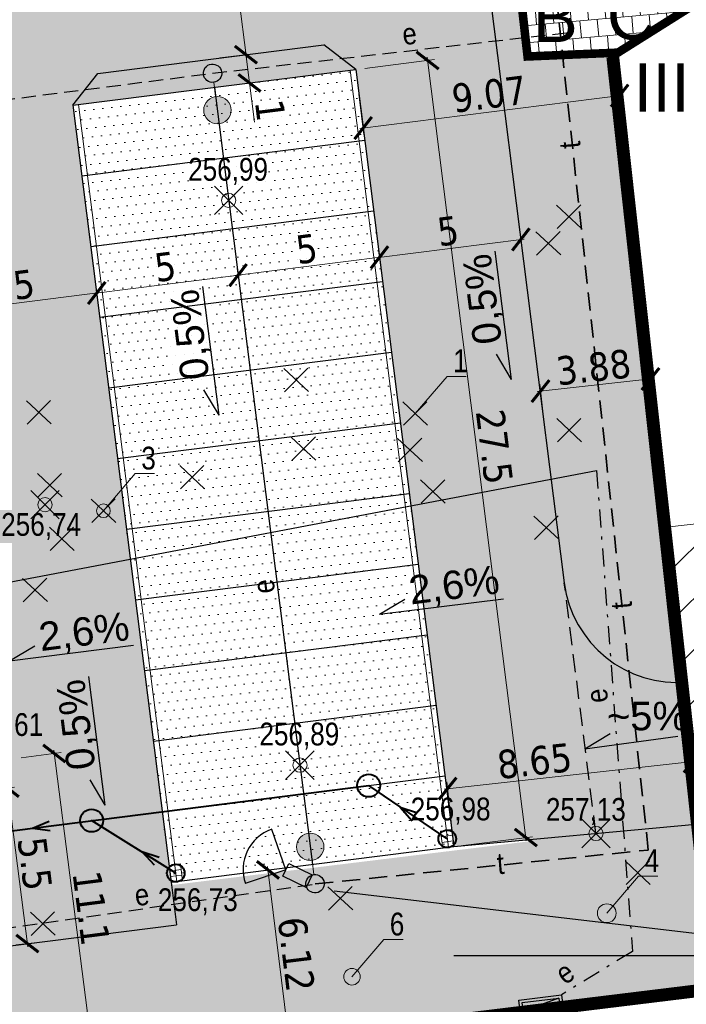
# Model space of a CAD drawing. Header units: metres. Extents: x 6555752 to 6555958, y 5574101 to 5574206.
# Tile 4 of 7: x 6555805 to 6555828, y 5574130 to 5574164. Entities that reach past the tile are written whole.
import ezdxf
from ezdxf import colors
from ezdxf.entities.mleader import LeaderData, LeaderLine
from ezdxf.enums import TextEntityAlignment as Align
from ezdxf.math import Vec2, Vec3

# ---------------------------------------------------------------- set-up
doc = ezdxf.new("R2010")
doc.units = ezdxf.units.M
doc.header["$PDMODE"] = 35
doc.header["$PDSIZE"] = 0.5
for name, pattern in [('DASHDOT', [25.4, 12.7, -6.35, 0, -6.35]), ('Dashed', [0.75, 0.5, -0.25]), ('HIDDEN', [9.525, 6.35, -3.175])]:
    doc.linetypes.add(name, pattern=pattern)
for name, color, linetype, lineweight in [('!EE_KABEL_OSW', 1, 'Continuous', 30), ('__drzewa inw', 92, 'Continuous', 15), ('__kd', 94, 'Continuous', 40), ('__krawężniki', 152, 'Continuous', 30), ('__likwidacje', 1, 'Continuous', 30), ('__opisy', 7, 'Continuous', 0), ('__rzędne', 4, 'Continuous', 15), ('__spadki', 7, 'Continuous', 30), ('__szraf kostka', 251, 'Continuous', 20), ('__szraf zieleń', 3, 'Continuous', 20), ('__tt', 30, 'Continuous', 30), ('__wpusty', 5, 'Continuous', 5), ('__wymiary', 7, 'Continuous', 5), ('__ściek', 5, 'Continuous', 5), ('I-ee-sieci', 1, 'Dashed', 30), ('I-ee-tekst', 7, 'Continuous', 13), ('I-ee-teletechnika', 30, 'Continuous', 35), ('IE_ATRYBUTY_ BLOCK_1', 7, 'Continuous', 25), ('IE_ATRYBUTY_ BLOCK_2', 7, 'Continuous', 25), ('IE_rozdzielnice', 1, 'Continuous', 25)]:
    doc.layers.add(name, color=color, linetype=linetype, lineweight=lineweight)
for name, color, linetype in [('__miejsca postojowe', 7, 'Continuous'), ('I-ee-likwidacja', 7, 'XLINE'), ('przewód kanalizacyjny-Atr1', 7, 'Continuous')]:
    doc.layers.add(name, color=color, linetype=linetype)
doc.layers.add('__zakres inw.', color=7, linetype='Continuous', lineweight=0, true_color=0xf62c8b)
doc.styles.add('arial narrow', font='ARIALN.TTF', dxfattribs={"height": 0.8})
doc.styles.add('maciek', font='tahoma.ttf', dxfattribs={"height": 1})
doc.styles.add('ROMANS', font='arial.ttf', dxfattribs={"width": 0.8, "height": 15})
doc.styles.get("Standard").update_dxf_attribs({"font": 'arial.ttf'})
doc.styles.add('SUPX', font='txt', dxfattribs={"width": 0.9, "height": 0.75})
doc.linetypes.add('XLINE', pattern='A,4,["X",Standard,S=3,R=0,X=-3,Y=-1.5],-2', length=6)
doc.dimstyles.new('maciek', dxfattribs={"dimtxt": 1, "dimasz": 0.7, "dimexe": 0.24, "dimexo": 0.32, "dimgap": 0.1, "dimtad": 1, "dimrnd": 0.01, "dimdsep": 46, "dimtxsty": 'maciek', "dimblk": 'ARCHTICK', "dimcen": 0.2, "dimdle": 0.12, "dimclrd": 256, "dimclre": 256, "dimclrt": 256, "dimadec": 0, "dimazin": 2, "dimtfac": 1, "dimtofl": 0, "dimtmove": 0, "dimatfit": 3, "dimldrblk": 'ARCHTICK', "dimfxl": 1, "dimtolj": 1, "dimtzin": 0, "dimlwd": -1, "dimlwe": -1, "dimarcsym": 0})

# ---------------------------------------------------------------- blocks, each defined once
blk = doc.blocks.new('*U468')
at = {"linetype": 'Continuous', "lineweight": 15}
h = blk.add_hatch(color=0, dxfattribs=at)
h.dxf.hatch_style = 1
edge = h.paths.add_edge_path()
edge.add_arc((1307, 0), 481, 0, 360)
at = {"color": 0, "linetype": 'Continuous', "lineweight": 15}
blk.add_line((826, 0), (322, 0), dxfattribs=at)
blk.add_circle((1307, 0), 481, dxfattribs=at)
at = {"color": 0, "linetype": 'Continuous', "lineweight": 25}
blk.add_ellipse((0, 0), major_axis=(322, 1), ratio=1, start_param=3.141543, end_param=9.424728, dxfattribs=at)
blk = doc.blocks.new('wpust')
at = {"layer": '__wpusty'}
for p, q in [((6549616.479, 5571710.122), (6549616.116, 5571709.953)), ((6549616.564, 5571709.941), (6549616.201, 5571709.772))]:
    blk.add_line(p, q, dxfattribs=at)
blk.add_lwpolyline([(6549616.286, 5571709.59), (6549616.032, 5571710.134), (6549616.394, 5571710.303), (6549616.648, 5571709.76)], close=True, dxfattribs=at)
blk = doc.blocks.new('_ArchTick')
at = {"color": 0, "linetype": 'ByBlock', "const_width": 0.15}
blk.add_lwpolyline([(-0.5, -0.5), (0.5, 0.5)], dxfattribs=at)
blk = doc.blocks.new('*D633')
at = {"layer": '__wymiary'}
for p, q in [((6555810.996, 5574167.768), (6555812.151, 5574167.914)), ((6555812.555, 5574162.805), (6555811.897, 5574168.003)), ((6555811.623, 5574162.808), (6555812.778, 5574162.954))]:
    blk.add_line(p, q, dxfattribs=at)
at = {"layer": 'Defpoints', "color": 0}
for p in [(6555811.913, 5574167.884), (6555810.678, 5574167.728), (6555811.305, 5574162.768)]:
    blk.add_point(p, dxfattribs=at)
at = {"layer": '__wymiary', "linetype": 'ByBlock', "xscale": 0.7, "yscale": 0.7, "zscale": 0.7}
for p, rotation in [((6555811.913, 5574167.884), 97.20308113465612), ((6555812.539, 5574162.924), 277.2030811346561)]:
    blk.add_blockref('_ArchTick', p, dxfattribs=dict(at, rotation=rotation))
at = {"layer": '__wymiary', "insert": (6555812.832, 5574165.48), "char_height": 1, "attachment_point": 5, "rotation": 277.2031, "style": 'maciek'}
blk.add_mtext('\\A1;5', dxfattribs=at)
blk = doc.blocks.new('*D634')
at = {"layer": '__wymiary'}
for p, q in [((6555822.019, 5574157.751), (6555822.215, 5574156.198)), ((6555817.058, 5574157.124), (6555817.255, 5574155.571)), ((6555817.106, 5574155.794), (6555822.304, 5574156.451))]:
    blk.add_line(p, q, dxfattribs=at)
at = {"layer": 'Defpoints', "color": 0}
for p in [(6555821.979, 5574158.069), (6555817.018, 5574157.442), (6555822.185, 5574156.436)]:
    blk.add_point(p, dxfattribs=at)
at = {"layer": '__wymiary', "linetype": 'ByBlock', "xscale": 0.7, "yscale": 0.7, "zscale": 0.7}
for p, rotation in [((6555822.185, 5574156.436), 7.203080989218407), ((6555817.225, 5574155.809), 187.2030809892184)]:
    blk.add_blockref('_ArchTick', p, dxfattribs=dict(at, rotation=rotation))
at = {"layer": '__wymiary', "insert": (6555819.628, 5574156.728), "char_height": 1, "attachment_point": 5, "rotation": 7.2031, "style": 'maciek'}
blk.add_mtext('\\A1;5', dxfattribs=at)
blk = doc.blocks.new('*D635')
at = {"layer": '__wymiary'}
for p, q in [((6555807.371, 5574154.025), (6555807.274, 5574154.793)), ((6555802.224, 5574153.913), (6555807.423, 5574154.57)), ((6555802.41, 5574153.398), (6555802.313, 5574154.166))]:
    blk.add_line(p, q, dxfattribs=at)
at = {"layer": 'Defpoints', "color": 0}
for p in [(6555807.304, 5574154.555), (6555807.411, 5574153.708), (6555802.45, 5574153.081)]:
    blk.add_point(p, dxfattribs=at)
at = {"layer": '__wymiary', "linetype": 'ByBlock', "xscale": 0.7, "yscale": 0.7, "zscale": 0.7}
for p, rotation in [((6555807.304, 5574154.555), 7.203081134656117), ((6555802.343, 5574153.928), 187.2030811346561)]:
    blk.add_blockref('_ArchTick', p, dxfattribs=dict(at, rotation=rotation))
at = {"layer": '__wymiary', "insert": (6555804.747, 5574154.847), "char_height": 1, "attachment_point": 5, "rotation": 7.2031, "style": 'maciek'}
blk.add_mtext('\\A1;5', dxfattribs=at)
blk = doc.blocks.new('*D637')
at = {"layer": '__wymiary'}
for p, q in [((6555803.782, 5574137.122), (6555804.418, 5574137.202)), ((6555804.165, 5574137.291), (6555804.885, 5574131.597)), ((6555804.471, 5574131.665), (6555805.108, 5574131.746))]:
    blk.add_line(p, q, dxfattribs=at)
at = {"layer": 'Defpoints', "color": 0}
for p in [(6555803.464, 5574137.082), (6555804.154, 5574131.625), (6555804.87, 5574131.716)]:
    blk.add_point(p, dxfattribs=at)
at = {"layer": '__wymiary', "linetype": 'ByBlock', "xscale": 0.7, "yscale": 0.7, "zscale": 0.7}
for p, rotation in [((6555804.18, 5574137.172), 97.2030811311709), ((6555804.87, 5574131.716), 277.2030811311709)]:
    blk.add_blockref('_ArchTick', p, dxfattribs=dict(at, rotation=rotation))
at = {"layer": '__wymiary', "insert": (6555805.131, 5574134.52), "char_height": 1, "attachment_point": 5, "rotation": 277.2031, "style": 'maciek'}
blk.add_mtext('\\A1;5.5', dxfattribs=at)
blk = doc.blocks.new('*D639')
at = {"layer": '__wymiary'}
for p, q in [((6555816.709, 5574162.443), (6555819.15, 5574162.751)), ((6555818.897, 5574162.84), (6555822.375, 5574135.319)), ((6555820.157, 5574135.16), (6555822.598, 5574135.468))]:
    blk.add_line(p, q, dxfattribs=at)
at = {"layer": 'Defpoints', "color": 0}
for p in [(6555816.391, 5574162.402), (6555822.36, 5574135.438), (6555819.839, 5574135.119)]:
    blk.add_point(p, dxfattribs=at)
at = {"layer": '__wymiary', "linetype": 'ByBlock', "xscale": 0.7, "yscale": 0.7, "zscale": 0.7}
for p, rotation in [((6555818.912, 5574162.721), 97.20308122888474), ((6555822.36, 5574135.438), 277.2030812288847)]:
    blk.add_blockref('_ArchTick', p, dxfattribs=dict(at, rotation=rotation))
at = {"layer": '__wymiary', "insert": (6555821.252, 5574149.157), "char_height": 1, "attachment_point": 5, "rotation": 277.2031, "style": 'maciek'}
blk.add_mtext('\\A1;27.5', dxfattribs=at)
blk = doc.blocks.new('*D643')
at = {"layer": '__wymiary'}
for p, q in [((6555807.185, 5574154.54), (6555812.383, 5574155.197)), ((6555812.331, 5574154.652), (6555812.234, 5574155.42)), ((6555807.371, 5574154.025), (6555807.274, 5574154.793))]:
    blk.add_line(p, q, dxfattribs=at)
at = {"layer": 'Defpoints', "color": 0}
for p in [(6555812.264, 5574155.182), (6555812.371, 5574154.335), (6555807.411, 5574153.708)]:
    blk.add_point(p, dxfattribs=at)
at = {"layer": '__wymiary', "linetype": 'ByBlock', "xscale": 0.7, "yscale": 0.7, "zscale": 0.7}
for p, rotation in [((6555812.264, 5574155.182), 7.203080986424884), ((6555807.304, 5574154.555), 187.2030809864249)]:
    blk.add_blockref('_ArchTick', p, dxfattribs=dict(at, rotation=rotation))
at = {"layer": '__wymiary', "insert": (6555809.707, 5574155.474), "char_height": 1, "attachment_point": 5, "rotation": 7.2031, "style": 'maciek'}
blk.add_mtext('\\A1;5', dxfattribs=at)
blk = doc.blocks.new('*D644')
at = {"layer": '__wymiary'}
for p, q in [((6555812.145, 5574155.167), (6555817.344, 5574155.824)), ((6555817.292, 5574155.279), (6555817.195, 5574156.047)), ((6555812.331, 5574154.652), (6555812.234, 5574155.42))]:
    blk.add_line(p, q, dxfattribs=at)
at = {"layer": 'Defpoints', "color": 0}
for p in [(6555817.225, 5574155.809), (6555817.332, 5574154.962), (6555812.371, 5574154.335)]:
    blk.add_point(p, dxfattribs=at)
at = {"layer": '__wymiary', "linetype": 'ByBlock', "xscale": 0.7, "yscale": 0.7, "zscale": 0.7}
for p, rotation in [((6555817.225, 5574155.809), 7.203081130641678), ((6555812.264, 5574155.182), 187.2030811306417)]:
    blk.add_blockref('_ArchTick', p, dxfattribs=dict(at, rotation=rotation))
at = {"layer": '__wymiary', "insert": (6555814.668, 5574156.101), "char_height": 1, "attachment_point": 5, "rotation": 7.2031, "style": 'maciek'}
blk.add_mtext('\\A1;5', dxfattribs=at)
blk = doc.blocks.new('*D645')
at = {"layer": '__wymiary'}
for p, q in [((6555812.524, 5574163.043), (6555812.665, 5574161.931)), ((6555811.623, 5574162.808), (6555812.778, 5574162.954)), ((6555811.748, 5574161.816), (6555812.903, 5574161.962)), ((6555812.665, 5574161.931), (6555812.839, 5574160.555))]:
    blk.add_line(p, q, dxfattribs=at)
at = {"layer": 'Defpoints', "color": 0}
for p in [(6555811.305, 5574162.768), (6555811.431, 5574161.775), (6555812.665, 5574161.931)]:
    blk.add_point(p, dxfattribs=at)
at = {"layer": '__wymiary', "linetype": 'ByBlock', "xscale": 0.7, "yscale": 0.7, "zscale": 0.7}
for p, rotation in [((6555812.539, 5574162.924), 97.20308114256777), ((6555812.665, 5574161.931), 277.2030811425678)]:
    blk.add_blockref('_ArchTick', p, dxfattribs=dict(at, rotation=rotation))
at = {"layer": '__wymiary', "insert": (6555813.393, 5574160.971), "char_height": 1, "attachment_point": 5, "rotation": 277.2031, "style": 'maciek'}
blk.add_mtext('\\A1;1', dxfattribs=at)
blk = doc.blocks.new('*D646')
at = {"layer": '__wymiary'}
for p, q in [((6555826.822, 5574150.725), (6555826.706, 5574151.776)), ((6555822.757, 5574151.099), (6555826.852, 5574151.55)), ((6555822.966, 5574150.3), (6555822.85, 5574151.35))]:
    blk.add_line(p, q, dxfattribs=at)
at = {"layer": 'Defpoints', "color": 0}
for p in [(6555826.733, 5574151.537), (6555826.857, 5574150.407), (6555823.001, 5574149.982)]:
    blk.add_point(p, dxfattribs=at)
at = {"layer": '__wymiary', "linetype": 'ByBlock', "xscale": 0.7, "yscale": 0.7, "zscale": 0.7}
for p, rotation in [((6555826.733, 5574151.537), 6.293087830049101), ((6555822.876, 5574151.112), 186.2930878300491)]:
    blk.add_blockref('_ArchTick', p, dxfattribs=dict(at, rotation=rotation))
at = {"layer": '__wymiary', "insert": (6555824.736, 5574151.943), "char_height": 1, "attachment_point": 5, "rotation": 6.2931, "style": 'maciek'}
blk.add_mtext('\\A1;3.88', dxfattribs=at)
blk = doc.blocks.new('*D647')
at = {"layer": '__wymiary'}
for p, q in [((6555814.561, 5574134.454), (6555813.074, 5574134.272)), ((6555813.298, 5574134.42), (6555814.07, 5574128.11)), ((6555815.305, 5574128.382), (6555813.818, 5574128.2))]:
    blk.add_line(p, q, dxfattribs=at)
at = {"layer": 'Defpoints', "color": 0}
for p in [(6555814.879, 5574134.493), (6555814.056, 5574128.229), (6555815.622, 5574128.421)]:
    blk.add_point(p, dxfattribs=at)
at = {"layer": '__wymiary', "linetype": 'ByBlock', "xscale": 0.7, "yscale": 0.7, "zscale": 0.7}
for p, rotation in [((6555813.312, 5574134.301), 96.98105740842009), ((6555814.056, 5574128.229), 276.9810574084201)]:
    blk.add_blockref('_ArchTick', p, dxfattribs=dict(at, rotation=rotation))
at = {"layer": '__wymiary', "insert": (6555814.3, 5574131.34), "char_height": 1, "attachment_point": 5, "rotation": 276.9811, "style": 'maciek'}
blk.add_mtext('\\A1;6.12', dxfattribs=at)
blk = doc.blocks.new('*U695')
h = blk.add_hatch(color=256)
h.paths.add_polyline_path([(300, 100), (0, 100), (0, 0), (300, 0)])
h.paths.add_polyline_path([(20, 80), (280, 80), (280, 20), (20, 20)], flags=16)
blk.add_hatch(color=256).paths.add_polyline_path([(20, 20), (280, 80), (20, 80)])
blk.add_line((280, 80), (20, 20))
for points in [[(0, 100), (300, 100), (300, 0), (0, 0)], [(20, 80), (280, 80), (280, 20), (20, 20)]]:
    blk.add_lwpolyline(points, close=True)
at = {"layer": 'IE_ATRYBUTY_ BLOCK_1', "style": 'ROMANS', "width": 0.7, "flags": 8}
blk.add_attdef('TYP', text='', height=200, dxfattribs=at).set_placement((150, -123.5), align=Align.MIDDLE_CENTER)
at = {"layer": 'IE_ATRYBUTY_ BLOCK_2', "style": 'ROMANS', "width": 0.6, "flags": 8}
for tag, p in [('OPIS1', (150, -326.5)), ('OPIS2', (150, -526.5))]:
    blk.add_attdef(tag, text='', height=150, dxfattribs=at).set_placement(p, align=Align.MIDDLE_CENTER)
blk = doc.blocks.new('kamera')
at = {"layer": '__tt'}
for q in [(1654.016, 1252.961), (1654.016, 1250.84)]:
    blk.add_line((1655.077, 1251.901), q, dxfattribs=at)
blk.add_lwpolyline([(1655.077, 1252.147), (1655.988, 1252.147), (1655.988, 1251.654), (1655.077, 1251.654)], close=True, dxfattribs=at)
blk.add_arc((1655.077, 1251.901), 1.5, 135, 225, dxfattribs=at)
blk = doc.blocks.new('*D698')
at = {"layer": '__wymiary'}
for p, q in [((6555805.799, 5574138.507), (6555807.234, 5574127.259)), ((6555804.648, 5574138.24), (6555806.052, 5574138.419)), ((6555806.053, 5574127.229), (6555807.457, 5574127.409))]:
    blk.add_line(p, q, dxfattribs=at)
at = {"layer": 'Defpoints', "color": 0}
for p in [(6555804.331, 5574138.199), (6555805.736, 5574127.189), (6555807.219, 5574127.378)]:
    blk.add_point(p, dxfattribs=at)
at = {"layer": '__wymiary', "linetype": 'ByBlock', "xscale": 0.7, "yscale": 0.7, "zscale": 0.7}
for p, rotation in [((6555805.814, 5574138.388), 97.27006864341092), ((6555807.219, 5574127.378), 277.2700686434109)]:
    blk.add_blockref('_ArchTick', p, dxfattribs=dict(at, rotation=rotation))
at = {"layer": '__wymiary', "insert": (6555807.113, 5574132.959), "char_height": 1, "attachment_point": 5, "rotation": 277.2701, "style": 'maciek'}
blk.add_mtext('\\A1;11.1', dxfattribs=at)
blk = doc.blocks.new('*D699')
at = {"layer": '__wymiary'}
for p, q in [((6555825.5, 5574162.673), (6555825.68, 5574161.247)), ((6555816.501, 5574161.535), (6555816.681, 5574160.109)), ((6555825.769, 5574161.5), (6555816.532, 5574160.332))]:
    blk.add_line(p, q, dxfattribs=at)
at = {"layer": 'Defpoints', "color": 0}
for p in [(6555825.46, 5574162.99), (6555816.461, 5574161.853), (6555816.651, 5574160.347)]:
    blk.add_point(p, dxfattribs=at)
at = {"layer": '__wymiary', "linetype": 'ByBlock', "xscale": 0.7, "yscale": 0.7, "zscale": 0.7}
for p, rotation in [((6555825.65, 5574161.485), 7.203080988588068), ((6555816.651, 5574160.347), 187.2030809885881)]:
    blk.add_blockref('_ArchTick', p, dxfattribs=dict(at, rotation=rotation))
at = {"layer": '__wymiary', "insert": (6555821.073, 5574161.532), "char_height": 1, "attachment_point": 5, "rotation": 7.2031, "style": 'maciek'}
blk.add_mtext('\\A1;9.07', dxfattribs=at)
blk = doc.blocks.new('*D700')
at = {"layer": '__wymiary'}
for p, q in [((6555828.401, 5574136.388), (6555828.185, 5574138.344)), ((6555819.495, 5574137.141), (6555828.331, 5574138.118)), ((6555819.804, 5574135.438), (6555819.588, 5574137.393))]:
    blk.add_line(p, q, dxfattribs=at)
at = {"layer": 'Defpoints', "color": 0}
for p in [(6555828.212, 5574138.105), (6555828.437, 5574136.07), (6555819.839, 5574135.119)]:
    blk.add_point(p, dxfattribs=at)
at = {"layer": '__wymiary', "linetype": 'ByBlock', "xscale": 0.7, "yscale": 0.7, "zscale": 0.7}
for p, rotation in [((6555828.212, 5574138.105), 6.309625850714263), ((6555819.614, 5574137.155), 186.3096258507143)]:
    blk.add_blockref('_ArchTick', p, dxfattribs=dict(at, rotation=rotation))
at = {"layer": '__wymiary', "insert": (6555822.665, 5574138.119), "char_height": 1, "attachment_point": 5, "rotation": 6.3096, "style": 'maciek'}
blk.add_mtext('\\A1;8.65', dxfattribs=at)

msp = doc.modelspace()

# ---------------------------------------------------------------- hatches: boundary and pattern name
at = {"layer": '__opisy', "transparency": 33554687}
h = msp.add_hatch(dxfattribs=at)
h.set_pattern_fill('ANSI31', color=256, scale=0.4)
h.set_pattern_definition([(45, (6554279.3074, 5572927.1525), (-0.8980256, 0.8980256), [])])
h.paths.add_polyline_path([(6555827.301, 5574146.339), (6555831.744, 5574146.834), (6555836.413, 5574106.975), (6555839.94, 5574104.9), (6555829.768, 5574103.437), (6555831.672, 5574106.152)])
at = {"layer": '__szraf kostka', "lineweight": 20, "transparency": 33554687}
h = msp.add_hatch(dxfattribs=at)
h.set_pattern_fill('AR-B88', color=256, scale=0.003, angle=5)
h.set_pattern_definition([(5, (0, 0), (-0.05313014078, 0.607280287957), []), (95, (0, 0), (-0.356770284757, 0.580715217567), [0.6096, -0.6096])])
h.paths.add_polyline_path([(6555825.47, 5574162.99), (6555832.585, 5574167.4), (6555831.831, 5574175.418), (6555821.097, 5574174.657), (6555821.66, 5574169.62), (6555822.42, 5574162.86)])
at = {"layer": '__szraf kostka'}
h = msp.add_hatch(dxfattribs=at)
h.set_pattern_fill('DOTS', color=256, scale=0.2, angle=5)
h.paths.add_polyline_path([(6555808.978, 5574141.306), (6555808.665, 5574143.787), (6555808.351, 5574146.267), (6555808.038, 5574148.747), (6555807.724, 5574151.227), (6555807.411, 5574153.708), (6555807.097, 5574156.188), (6555806.784, 5574158.668), (6555806.47, 5574161.149), (6555807.337, 5574162.266), (6555815.274, 5574163.269), (6555816.391, 5574162.402), (6555816.705, 5574159.922), (6555817.018, 5574157.442), (6555817.332, 5574154.962), (6555817.645, 5574152.481), (6555817.959, 5574150.001), (6555818.272, 5574147.521), (6555818.586, 5574145.041), (6555818.899, 5574142.56), (6555819.213, 5574140.08), (6555819.526, 5574137.6), (6555819.839, 5574135.119), (6555828.454, 5574135.914), (6555827.904, 5574140.887, -0.39413), (6555823.709, 5574144.379), (6555820.6, 5574168.982), (6555785.876, 5574164.593), (6555790.264, 5574129.87), (6555810.106, 5574132.377), (6555809.918, 5574133.866), (6555809.605, 5574136.346), (6555809.291, 5574138.826)])
h.paths.add_polyline_path([(6555792.455, 5574160.385), (6555800.392, 5574161.388), (6555801.51, 5574160.522), (6555801.823, 5574158.041), (6555802.137, 5574155.561), (6555802.45, 5574153.081), (6555802.764, 5574150.601), (6555803.077, 5574148.12), (6555803.391, 5574145.64), (6555803.704, 5574143.16), (6555804.017, 5574140.679), (6555804.331, 5574138.199), (6555803.464, 5574137.082), (6555795.527, 5574136.079), (6555794.41, 5574136.945), (6555794.096, 5574139.426), (6555793.783, 5574141.906), (6555793.469, 5574144.386), (6555793.156, 5574146.866), (6555792.843, 5574149.347), (6555792.529, 5574151.827), (6555792.216, 5574154.307), (6555791.902, 5574156.787), (6555791.589, 5574159.268)], flags=16)
at = {"layer": '__szraf kostka', "lineweight": 20, "true_color": 0xff8080}
h = msp.add_hatch(dxfattribs=at)
h.set_pattern_fill('DOTS', color=11, scale=0.2, angle=6.324)
h.set_pattern_definition([(6.32402, (6555966.9582, 5574206.81475), (0.12281104, 0.33305444), [0, -0.3175])])
h.paths.add_polyline_path([(6555809.918, 5574133.866), (6555819.839, 5574135.119), (6555816.391, 5574162.402), (6555806.47, 5574161.149)])
at = {"layer": '__szraf zieleń'}
h = msp.add_hatch(dxfattribs=at)
h.set_pattern_fill('DOTS', color=256, scale=0.2, angle=5)
h.paths.add_polyline_path([(6555802.724, 5574126.84), (6555809.82, 5574127.71), (6555829.1, 5574130.07), (6555828.454, 5574135.914), (6555822.478, 5574135.363), (6555822.485, 5574135.305), (6555809.931, 5574133.768), (6555810.106, 5574132.377), (6555790.264, 5574129.87), (6555785.876, 5574164.593), (6555820.6, 5574168.982), (6555823.709, 5574144.379, 0.39413), (6555827.904, 5574140.887), (6555825.46, 5574162.99), (6555822.42, 5574162.86), (6555821.66, 5574169.62), (6555784.63, 5574164.94), (6555787.18, 5574145.14), (6555787.34, 5574145.17), (6555789.92, 5574125.27), (6555789.444, 5574129.242), (6555790.259, 5574129.339), (6555790.637, 5574126.182), (6555795.482, 5574126.762), (6555795.104, 5574129.919), (6555795.799, 5574130.003), (6555796.177, 5574126.845), (6555801.817, 5574127.52), (6555801.439, 5574130.678), (6555802.253, 5574130.775)])
h = msp.add_hatch(dxfattribs=at)
h.set_pattern_fill('DOTS', color=256, scale=0.2, angle=5)
h.paths.add_polyline_path([(6555794.41, 5574136.945), (6555795.527, 5574136.079), (6555803.464, 5574137.082), (6555804.331, 5574138.199), (6555799.37, 5574137.572), (6555794.41, 5574136.945)])
h.paths.add_polyline_path([(6555796.549, 5574159.895), (6555801.51, 5574160.522), (6555800.392, 5574161.388), (6555792.455, 5574160.385), (6555791.589, 5574159.268)])
h.paths.add_polyline_path([(6555811.431, 5574161.775), (6555816.391, 5574162.402), (6555815.274, 5574163.269), (6555807.337, 5574162.266), (6555806.47, 5574161.149)])

# ---------------------------------------------------------------- linework, layer by layer
at = {"layer": '__drzewa inw'}
for points, elevation in [([(6555818.479, 5574150.324), (6555819.594, 5574151.627), (6555820.271, 5574151.627)], 257.441), ([(6555807.54, 5574146.91), (6555808.655, 5574148.213), (6555809.332, 5574148.213)], 257.392), ([(6555825.2, 5574132.78), (6555826.315, 5574134.083), (6555826.992, 5574134.083)], 257.046), ([(6555816.26, 5574130.55), (6555817.375, 5574131.853), (6555818.052, 5574131.853)], 256.98)]:
    msp.add_lwpolyline(points, dxfattribs=dict(at, elevation=elevation))
for centre, radius in [((6555807.54, 5574146.91, 257.392), 0.24), ((6555825.2, 5574132.78, 257.046), 0.33), ((6555816.26, 5574130.55, 256.98), 0.29)]:
    msp.add_circle(centre, radius, dxfattribs=at)
at = {"layer": '__kd'}
for p, q in [((6555799.684, 5574135.092), (6555816.847, 5574137.261)), ((6555819.603, 5574135.392), (6555816.847, 5574137.261)), ((6555817.954, 5574136.509), (6555818.371, 5574136.028)), ((6555817.954, 5574136.509), (6555818.555, 5574136.3)), ((6555805.045, 5574135.77), (6555805.635, 5574136.01)), ((6555805.045, 5574135.77), (6555805.676, 5574135.684)), ((6555810.079, 5574134.188), (6555807.125, 5574136.032)), ((6555808.887, 5574134.943), (6555809.319, 5574134.476)), ((6555808.887, 5574134.943), (6555809.494, 5574134.753))]:
    msp.add_line(p, q, dxfattribs=at)
for centre, radius in [((6555816.847, 5574137.261), 0.4), ((6555807.125, 5574136.032), 0.4), ((6555819.603, 5574135.392), 0.31), ((6555810.079, 5574134.188), 0.31)]:
    msp.add_circle(centre, radius, dxfattribs=at)
at = {"layer": '__krawężniki'}
for p, q in [((6555820.6, 5574168.982), (6555823.709, 5574144.379)), ((6555807.337, 5574162.266), (6555815.274, 5574163.269)), ((6555816.391, 5574162.402), (6555815.274, 5574163.269)), ((6555806.47, 5574161.149), (6555816.391, 5574162.402)), ((6555806.47, 5574161.149), (6555807.337, 5574162.266)), ((6555819.839, 5574135.119), (6555828.454, 5574135.914)), ((6555809.918, 5574133.866), (6555819.839, 5574135.119)), ((6555809.918, 5574133.866), (6555810.106, 5574132.377)), ((6555790.264, 5574129.87), (6555810.106, 5574132.377))]:
    msp.add_line(p, q, dxfattribs=at)
msp.add_arc((6555827.677, 5574144.881), 4, 187.2031, 275.2728, dxfattribs=at)
at = {"layer": '__likwidacje', "color": 1}
for p, q in [((6555824.31, 5574156.826), (6555823.441, 5574157.638)), ((6555823.463, 5574156.818), (6555824.288, 5574157.646)), ((6555823.585, 5574155.894), (6555822.715, 5574156.706)), ((6555822.738, 5574155.886), (6555823.562, 5574156.714)), ((6555814.736, 5574151.097), (6555813.867, 5574151.909)), ((6555813.89, 5574151.089), (6555814.714, 5574151.917)), ((6555805.707, 5574149.959), (6555804.837, 5574150.77)), ((6555804.86, 5574149.951), (6555805.684, 5574150.778)), ((6555818.914, 5574149.918, 257.441), (6555818.044, 5574150.73, 257.441)), ((6555818.067, 5574149.91, 257.441), (6555818.891, 5574150.738, 257.441)), ((6555824.315, 5574149.334), (6555823.445, 5574150.146)), ((6555823.468, 5574149.326), (6555824.292, 5574150.154)), ((6555814.997, 5574148.687), (6555814.127, 5574149.499)), ((6555814.15, 5574148.679), (6555814.974, 5574149.507)), ((6555818.729, 5574148.637), (6555817.859, 5574149.448)), ((6555817.882, 5574148.629), (6555818.706, 5574149.456)), ((6555806.09, 5574147.401), (6555805.22, 5574148.213)), ((6555805.243, 5574147.393), (6555806.067, 5574148.221)), ((6555811.09, 5574147.683), (6555810.221, 5574148.494)), ((6555810.243, 5574147.675), (6555811.067, 5574148.502)), ((6555819.534, 5574147.182), (6555818.665, 5574147.993)), ((6555818.687, 5574147.174), (6555819.512, 5574148.001)), ((6555807.975, 5574146.504, 257.392), (6555807.105, 5574147.316, 257.392)), ((6555807.128, 5574146.496, 257.392), (6555807.952, 5574147.324, 257.392)), ((6555823.515, 5574145.914, 257.036), (6555822.645, 5574146.726, 257.036)), ((6555822.668, 5574145.906, 257.036), (6555823.492, 5574146.734, 257.036)), ((6555806.512, 5574145.52), (6555805.643, 5574146.332)), ((6555805.666, 5574145.512), (6555806.49, 5574146.34)), ((6555805.575, 5574143.724), (6555804.705, 5574144.536)), ((6555804.728, 5574143.716), (6555805.552, 5574144.544)), ((6555826.725, 5574133.794), (6555825.855, 5574134.606)), ((6555825.878, 5574133.786), (6555826.702, 5574134.614)), ((6555816.285, 5574132.899), (6555815.415, 5574133.711)), ((6555815.438, 5574132.891), (6555816.262, 5574133.719)), ((6555805.845, 5574132.004), (6555804.975, 5574132.816)), ((6555804.998, 5574131.996), (6555805.822, 5574132.824))]:
    msp.add_line(p, q, dxfattribs=at)
at = {"layer": '__miejsca postojowe'}
for p, q in [((6555816.391, 5574162.402), (6555819.839, 5574135.119)), ((6555811.431, 5574161.775), (6555814.879, 5574134.493)), ((6555806.47, 5574161.149), (6555809.918, 5574133.866)), ((6555806.784, 5574158.668), (6555816.705, 5574159.922)), ((6555807.097, 5574156.188), (6555817.018, 5574157.442)), ((6555807.411, 5574153.708), (6555817.332, 5574154.962)), ((6555807.724, 5574151.227), (6555817.645, 5574152.481)), ((6555808.038, 5574148.747), (6555817.959, 5574150.001)), ((6555808.351, 5574146.267), (6555818.272, 5574147.521)), ((6555808.665, 5574143.787), (6555818.586, 5574145.041)), ((6555808.978, 5574141.306), (6555818.899, 5574142.56)), ((6555809.291, 5574138.826), (6555819.213, 5574140.08)), ((6555809.605, 5574136.346), (6555819.526, 5574137.6))]:
    msp.add_line(p, q, dxfattribs=at)
at = {"layer": '__opisy'}
msp.add_lwpolyline([(6555827.301, 5574146.339), (6555831.744, 5574146.834), (6555836.413, 5574106.975), (6555839.94, 5574104.9), (6555829.768, 5574103.437), (6555831.672, 5574106.152), (6555827.301, 5574146.339)], dxfattribs=at)
at = {"layer": '__rzędne'}
for p in [(6555811.932, 5574157.807), (6555805.489, 5574147.124), (6555814.433, 5574137.98), (6555824.821, 5574135.579)]:
    msp.add_point(p, dxfattribs=at)
at = {"layer": '__spadki'}
for p, q in [((6555821.857, 5574151.516), (6555821.327, 5574152.409)), ((6555811.595, 5574150.269), (6555811.066, 5574151.161)), ((6555817.226, 5574143.275), (6555818.119, 5574143.805)), ((6555804.244, 5574141.638), (6555805.137, 5574142.168)), ((6555824.428, 5574138.557), (6555825.316, 5574139.093)), ((6555807.599, 5574136.577), (6555807.069, 5574137.469))]:
    msp.add_line(p, q, dxfattribs=at)
at = {"layer": '__spadki', "linetype": 'HIDDEN', "ltscale": 0.1}
msp.add_line((6555824.821, 5574135.579), (6555823.709, 5574144.379), dxfattribs=at)
at = {"layer": '__spadki'}
for points in [[(6555821.857, 5574151.516), (6555821.286, 5574156.028)], [(6555811.595, 5574150.269), (6555811.025, 5574154.78)], [(6555817.226, 5574143.275), (6555821.572, 5574143.824)], [(6555804.244, 5574141.638), (6555808.59, 5574142.187)], [(6555807.599, 5574136.577), (6555807.029, 5574141.088)], [(6555824.428, 5574138.557), (6555827.687, 5574138.995)]]:
    msp.add_lwpolyline(points, dxfattribs=at)
at = {"layer": '__zakres inw.', "color": 30, "linetype": 'HIDDEN', "ltscale": 0.3, "const_width": 0.3}
msp.add_lwpolyline([(6555825.336, 5574162.835), (6555832.585, 5574167.4), (6555831.831, 5574175.418), (6555821.097, 5574174.657), (6555821.66, 5574169.62)], dxfattribs=at)
at = {"layer": '__zakres inw.', "linetype": 'HIDDEN', "ltscale": 0.3}
msp.add_lwpolyline([(6555821.66, 5574169.62, 0.3, 0.3, 0), (6555822.42, 5574162.86, 0.3, 0.3, 0), (6555825.47, 5574162.99, 0.3, 0.3, 0), (6555829.1, 5574130.07, 0.3, 0.3, 0), (6555789.92, 5574125.27, 0.3, 0.3, 0), (6555787.295, 5574145.21, 0.3, 0.3, 0), (6555784.63, 5574164.94, 0.3, 0.3, 0), (6555821.66, 5574169.62, 0.3, 0.3, 0)], format="xyseb", dxfattribs=at)
at = {"layer": '__zakres inw.', "color": 30, "linetype": 'HIDDEN', "ltscale": 0.3}
msp.add_lwpolyline([(6555825.336, 5574162.835, 0.3, 0.3, 0), (6555828.935, 5574130.201, 0.3, 0.3, 0), (6555790.049, 5574125.437, 0.3, 0.3, 0), (6555787.444, 5574145.23, 0.3, 0.3, 0), (6555784.799, 5574164.81, 0.3, 0.3, 0), (6555821.528, 5574169.452, 0.3, 0.3, 0)], format="xyseb", dxfattribs=at)
at = {"layer": '__ściek'}
for p, q in [((6555816.193, 5574162.377), (6555819.641, 5574135.094)), ((6555816.391, 5574162.402), (6555819.839, 5574135.119)), ((6555809.918, 5574133.866), (6555806.47, 5574161.149)), ((6555810.117, 5574133.891), (6555806.669, 5574161.174))]:
    msp.add_line(p, q, dxfattribs=at)
at = {"layer": 'I-ee-likwidacja', "color": 1, "ltscale": 0.1, "elevation": 257.766}
msp.add_lwpolyline([(6555801.828, 5574143.95), (6555824.84, 5574148.32)], dxfattribs=at)
at = {"layer": 'I-ee-sieci'}
for points in [[(6555811.368, 5574162.272), (6555823.951, 5574163.713), (6555823.593, 5574167.556), (6555831.87, 5574168.29)], [(6555796.49, 5574160.362), (6555811.368, 5574162.272)], [(6555800.288, 5574130.402), (6555801.745, 5574131.908), (6555814.965, 5574133.809)]]:
    msp.add_lwpolyline(points, dxfattribs=at)
at = {"layer": 'I-ee-sieci', "linetype": 'DASHDOT', "ltscale": 0.05}
msp.add_lwpolyline([(6555824.84, 5574148.32), (6555826.099, 5574131.442), (6555823.607, 5574129.912)], dxfattribs=at)
at = {"layer": 'I-ee-teletechnika', "linetype": 'HIDDEN', "ltscale": 0.1, "elevation": 0.5}
msp.add_lwpolyline([(6555814.965, 5574133.809), (6555826.657, 5574134.999), (6555822.472, 5574173.85), (6555823.005, 5574174.793)], dxfattribs=at)

# ---------------------------------------------------------------- block references
at = {"layer": '!EE_KABEL_OSW', "xscale": 0.001, "yscale": 0.001, "zscale": 0.001}
for p, rotation in [((6555811.368, 5574162.272), 277.4668484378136), ((6555814.965, 5574133.815), 97.46684843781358)]:
    msp.add_blockref('*U468', p, dxfattribs=dict(at, rotation=rotation))
at = {"layer": '__wpusty', "rotation": 162.1495184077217}
for p in [(14498054.321, 8869940.851), (14498044.797, 8869939.647)]:
    msp.add_blockref('wpust', p, dxfattribs=at)
at = {"layer": 'I-ee-teletechnika', "lineweight": 18, "rotation": 334.0178203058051}
msp.add_blockref('kamera', (6553777.69, 5573734.011), dxfattribs=at)
at = {"layer": 'IE_rozdzielnice'}
ref = msp.add_blockref('*U695', (6555822.178, 5574129.235), dxfattribs=dict(at, xscale=0.005000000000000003, yscale=0.005000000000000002, zscale=0.005, rotation=6.916289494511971))
ref.add_attrib('TYP', 'ZK', dxfattribs={"layer": 'IE_ATRYBUTY_ BLOCK_1', "height": 1.5, "rotation": 186.9163, "style": 'ROMANS', "text_generation_flag": 6, "width": 0.7}).set_placement((6555822.997, 5574128.712), align=Align.MIDDLE_CENTER)

# ---------------------------------------------------------------- texts
at = {"layer": '__drzewa inw', "char_height": 0.8, "width": 0.50969, "attachment_point": 1, "style": 'arial narrow'}
for s, insert in [('1', (6555819.806, 5574152.573)), ('3', (6555808.867, 5574149.159, -0.049)), ('4', (6555826.527, 5574135.029, -0.395)), ('6', (6555817.587, 5574132.799, -0.461))]:
    msp.add_mtext(s, dxfattribs=dict(at, insert=insert))
at = {"layer": '__rzędne', "char_height": 0.8, "width": 2.70985, "attachment_point": 1, "style": 'arial narrow'}
for s, insert in [('256,99', (6555810.511, 5574159.299)), ('256,74', (6555803.952, 5574146.83)), ('256,89', (6555813.011, 5574139.472)), ('257,13', (6555823.065, 5574136.824))]:
    msp.add_mtext(s, dxfattribs=dict(at, insert=insert))
at = {"layer": '__spadki', "char_height": 1, "attachment_point": 1}
for s, insert, width, rotation in [('0,5%', (6555820.528, 5574152.694), 3.18417, 97.2031), ('0,5%', (6555810.266, 5574151.446), 3.18417, 97.2031), ('2,6%', (6555818.197, 5574144.609), 2.0191, 7.2031), ('2,6%', (6555805.215, 5574142.972), 2.0191, 7.2031), ('0,5%', (6555806.27, 5574137.754), 3.18417, 97.2031)]:
    msp.add_mtext(s, dxfattribs=dict(at, insert=insert, width=width, rotation=rotation))
at = {"layer": '__spadki', "insert": (6555825.209, 5574140.203), "char_height": 1, "width": 2.0191, "attachment_point": 1}
msp.add_mtext('~5%', dxfattribs=at)
at = {"layer": '__wpusty', "char_height": 0.8, "width": 2.80327, "attachment_point": 1, "style": 'arial narrow'}
for s, insert in [('256,61', (6555802.622, 5574139.804)), ('256,98', (6555818.32, 5574136.84)), ('256,73', (6555809.449, 5574133.655))]:
    msp.add_mtext(s, dxfattribs=dict(at, insert=insert))
at = {"layer": '__zakres inw.', "ltscale": 8, "char_height": 1.7, "width": 7.57804, "attachment_point": 1}
for s, insert in [('C', (6555825.202, 5574165.157)), ('B', (6555822.6, 5574165.067))]:
    msp.add_mtext(s, dxfattribs=dict(at, insert=insert))
at = {"layer": '__zakres inw.', "color": 30, "linetype": 'HIDDEN', "ltscale": 0.3, "insert": (6555826.136, 5574162.625), "char_height": 1.7, "width": 1.85089, "attachment_point": 1}
msp.add_mtext('III', dxfattribs=at)
at = {"layer": 'I-ee-teletechnika', "lineweight": 5, "ltscale": 0.1, "style": 'SUPX', "width": 0.9}
for rotation, p in [(94.6652, (6555823.9, 5574159.753)), (94.6652, (6555825.71, 5574143.589)), (4.6652, (6555821.471, 5574134.529))]:
    msp.add_text('t', height=0.75, rotation=rotation, dxfattribs=at).set_placement(p, align=Align.MIDDLE_CENTER)
at = {"layer": 'przewód kanalizacyjny-Atr1', "color": 1, "style": 'SUPX', "width": 0.9}
for rotation, p in [(7.247, (6555818.275, 5574163.658)), (96.6928, (6555813.164, 5574144.249)), (97.247, (6555824.853, 5574140.411)), (7.7298, (6555808.886, 5574133.43)), (34.9811, (6555823.725, 5574130.696))]:
    msp.add_text('e', height=0.75, rotation=rotation, dxfattribs=at).set_placement(p, align=Align.MIDDLE_CENTER)

# ---------------------------------------------------------------- dimensions: what is measured, and where the dimension line sits
at = {"layer": '__wymiary'}
for p1, p2, distance, picture, middle in [((6555811.305, 5574162.768), (6555810.678, 5574167.728), -1.244, '*D633', (6555812.832, 5574165.48)), ((6555811.305, 5574162.768), (6555811.431, 5574161.775), 1.244, '*D645', (6555813.393, 5574160.971)), ((6555816.391, 5574162.402), (6555819.839, 5574135.119), 2.541, '*D639', (6555821.252, 5574149.157)), ((6555825.46, 5574162.99), (6555816.461, 5574161.853), 1.517, '*D699', (6555821.073, 5574161.532)), ((6555817.018, 5574157.442), (6555821.979, 5574158.069), -1.646, '*D634', (6555819.628, 5574156.728)), ((6555812.371, 5574154.335), (6555817.332, 5574154.962), 0.854, '*D644', (6555814.668, 5574156.101)), ((6555807.411, 5574153.708), (6555812.371, 5574154.335), 0.854, '*D643', (6555809.707, 5574155.474)), ((6555802.45, 5574153.081), (6555807.411, 5574153.708), 0.854, '*D635', (6555804.747, 5574154.847)), ((6555804.331, 5574138.199), (6555805.736, 5574127.189), 1.495, '*D698', (6555807.113, 5574132.959)), ((6555803.464, 5574137.082), (6555804.154, 5574131.625), 0.722, '*D637', (6555805.131, 5574134.52)), ((6555814.879, 5574134.493), (6555815.622, 5574128.421), -1.578, '*D647', (6555814.3, 5574131.34))]:
    dim = msp.add_aligned_dim(p1=p1, p2=p2, distance=distance, dimstyle='maciek', dxfattribs=at)
    dim.commit()
    dim.dimension.update_dxf_attribs({"geometry": picture, "text_midpoint": middle})
dim = msp.add_aligned_dim(p1=(6555823.001, 5574149.982), p2=(6555826.857, 5574150.407), distance=1.137, dimstyle='maciek', override={"dimtxsty": 'maciek', "dimldrblk": 'ArchTick'}, dxfattribs=at)
dim.commit()
dim.dimension.update_dxf_attribs({"geometry": '*D646', "text_midpoint": (6555824.736, 5574151.943)})
dim = msp.add_linear_dim(base=(6555828.212, 5574138.105), p1=(6555819.839, 5574135.119), p2=(6555828.437, 5574136.07), angle=6.3096, dimstyle='maciek', dxfattribs=at)
dim.commit()
dim.dimension.update_dxf_attribs({"geometry": '*D700', "text_midpoint": (6555822.734, 5574137.499), "dimtype": 161})

# ---------------------------------------------------------------- leaders
at = {"layer": 'I-ee-tekst', "lineweight": 18}
ml = msp.add_multileader_mtext('Standard', dxfattribs=at)
ml.set_content('projektowana kamera na\\Psłupie oświetleniowym', style='maciek')
ml.set_leader_properties()
ml.build(insert=Vec2(0, 0))
ml.multileader.update_dxf_attribs({"text_left_attachment_type": 5, "text_right_attachment_type": 5, "dogleg_length": 0, "arrow_head_size": 1})
ctx = ml.context
ctx.base_point, ctx.char_height, ctx.arrow_head_size, ctx.landing_gap_size, ctx.plane_origin = Vec3(6555835.07, 5574131.286, -257.338), 1, 1, 0, Vec3(6555816.245, 5574135.141, -257.338)
ctx.left_attachment, ctx.right_attachment = 5, 5
notes = []
notes.append((ctx, [(0, (1, 1, 0), (6555835.07, 5574131.286, -257.338), (1, 0), 0, [(0, [(6555814.647, 5574133.686, -257.338)], 0, [])])]))
ctx.mtext.insert, ctx.mtext.width, ctx.mtext.flow_direction = Vec3(6555835.07, 5574134.4, -257.338), 15.08999, 5
for ctx, leaders in notes:
    for number, flags, end, landing, length, lines in leaders:
        leader = LeaderData()
        leader.index, (leader.has_last_leader_line, leader.has_dogleg_vector, leader.attachment_direction) = number, flags
        leader.last_leader_point, leader.dogleg_vector, leader.dogleg_length = Vec3(end), Vec3(landing), length
        for number, points, colour, breaks in lines:
            line = LeaderLine()
            line.index, line.vertices, line.color, line.breaks = number, Vec3.list(points), colors.encode_raw_color(colour), breaks
            leader.lines.append(line)
        ctx.leaders.append(leader)

doc.saveas('drawing.dxf')
